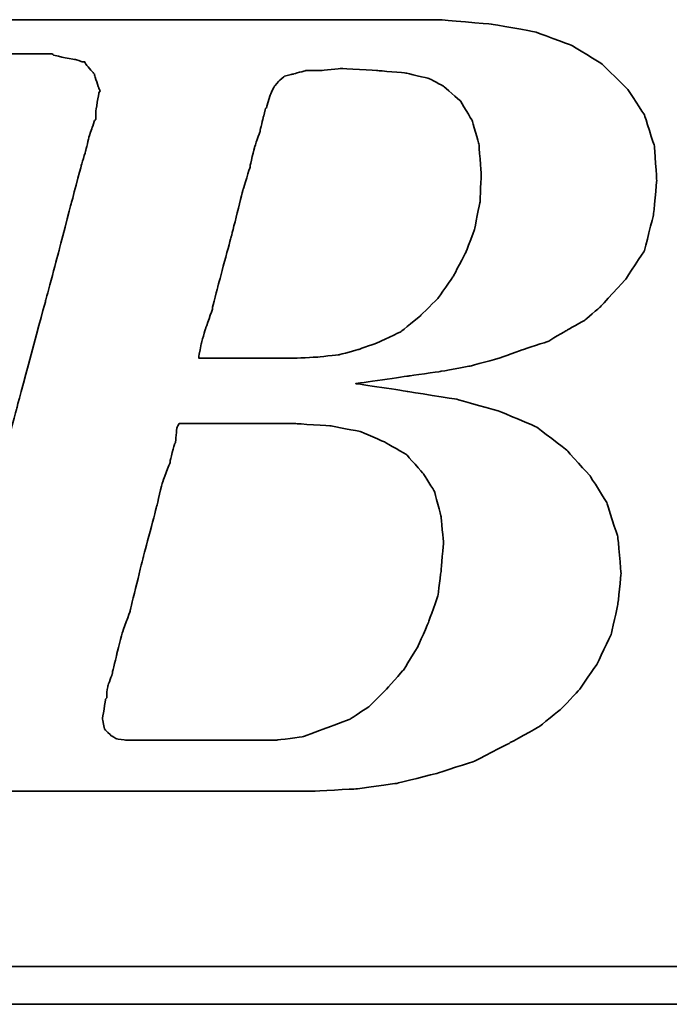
# Model space of a CAD drawing. Extents: x 903 to 1237, y 89 to 253.
# Tile 31 of 50: x 1127.32 to 1130.05, y 179.94 to 184.08. Entities that reach past the tile are written whole.
import ezdxf

# ---------------------------------------------------------------- set-up
doc = ezdxf.new("R2010")
doc.units = 0
doc.header["$MEASUREMENT"] = 0
doc.layers.add('DIM', color=4, linetype='CONTINUOUS')
doc.layers.add('layer 1', color=7, linetype='CONTINUOUS')

# ---------------------------------------------------------------- blocks, each defined once
blk = doc.blocks.new('TBI MOTION logo(完整正式版)')
at = {"layer": 'layer 1', "color": 22, "lineweight": 35}
for points, knots in [([(-64.65375, -6.86375), (-64.65375, -6.86375), (-64.84375, -7.29625), (-64.84375, -7.29625), (-64.84375, -7.29625), (-64.84375, -7.29625), (-64.86875, -7.34375), (-64.86875, -7.34375), (-64.86875, -7.34375), (-64.86875, -7.34375), (-64.86875, -7.36875), (-64.86875, -7.36875), (-64.86875, -7.36875), (-64.86875, -7.36875), (-65.15375, -7.65375), (-65.15375, -7.65375), (-65.15375, -7.65375), (-65.15375, -7.65375), (-65.17875, -7.65375), (-65.17875, -7.65375), (-65.17875, -7.65375), (-65.17875, -7.65375), (-65.20375, -7.67875), (-65.20375, -7.67875), (-65.20375, -7.67875), (-65.20375, -7.67875), (-65.58875, -7.87125), (-65.58875, -7.87125), (-65.58875, -7.87125), (-65.58875, -7.87125), (-65.63375, -7.87125), (-65.63375, -7.87125), (-65.63375, -7.87125), (-65.63375, -7.87125), (-65.65875, -7.89375), (-65.65875, -7.89375), (-65.65875, -7.89375), (-65.65875, -7.89375), (-66.09375, -7.94375), (-66.09375, -7.94375), (-66.09375, -7.94375), (-66.09375, -7.94375), (-66.11375, -7.94375), (-66.11375, -7.94375), (-66.11375, -7.94375), (-66.11375, -7.94375), (-66.16375, -7.94375), (-66.16375, -7.94375), (-66.16375, -7.94375), (-66.16375, -7.94375), (-66.30875, -7.94375), (-66.30875, -7.94375), (-66.30875, -7.94375), (-66.30875, -7.94375), (-66.69375, -7.94375), (-66.69375, -7.94375), (-66.69375, -7.94375), (-66.69375, -7.94375), (-67.07375, -7.94375), (-67.07375, -7.94375), (-67.07375, -7.94375), (-67.07375, -7.94375), (-67.12375, -7.94375), (-67.12375, -7.94375), (-67.12375, -7.94375), (-67.12375, -7.94375), (-67.12375, -7.96625), (-67.12375, -7.96625), (-67.12375, -7.96625), (-67.12375, -7.96625), (-67.14875, -7.99125), (-67.14875, -7.99125), (-67.14875, -7.99125), (-67.14875, -7.99125), (-67.24375, -8.34875), (-67.24375, -8.34875), (-67.24375, -8.34875), (-67.24375, -8.34875), (-67.31375, -8.68625), (-67.31375, -8.68625), (-67.31375, -8.68625), (-67.31375, -8.68625), (-67.26875, -8.68625), (-67.26875, -8.68625), (-67.26875, -8.68625), (-67.26875, -8.68625), (-67.07375, -8.68625), (-67.07375, -8.68625), (-67.07375, -8.68625), (-67.07375, -8.68625), (-66.54875, -8.68625), (-66.54875, -8.68625), (-66.54875, -8.68625), (-66.54875, -8.68625), (-65.82625, -8.68625), (-65.82625, -8.68625), (-65.82625, -8.68625), (-65.82625, -8.68625), (-65.01375, -8.68625), (-65.01375, -8.68625), (-65.01375, -8.68625), (-65.01375, -8.68625), (-64.05375, -8.68625), (-64.05375, -8.68625), (-64.05375, -8.68625), (-64.05375, -8.68625), (-62.08375, -8.68625), (-62.08375, -8.68625), (-62.08375, -8.68625), (-62.08375, -8.68625), (-60.06875, -8.68625), (-60.06875, -8.68625), (-60.06875, -8.68625), (-60.06875, -8.68625), (-59.10875, -8.68625), (-59.10875, -8.68625), (-59.10875, -8.68625), (-59.10875, -8.68625), (-58.29375, -8.68625), (-58.29375, -8.68625), (-58.29375, -8.68625), (-58.29375, -8.68625), (-57.57375, -8.68625), (-57.57375, -8.68625), (-57.57375, -8.68625), (-57.57375, -8.68625), (-57.04875, -8.68625), (-57.04875, -8.68625), (-57.04875, -8.68625), (-57.04875, -8.68625), (-56.85375, -8.68625), (-56.85375, -8.68625), (-56.85375, -8.68625), (-56.85375, -8.68625), (-56.70875, -8.68625), (-56.70875, -8.68625), (-56.70875, -8.68625), (-56.70875, -8.68625), (-56.61375, -8.68625), (-56.61375, -8.68625), (-56.61375, -8.68625), (-56.61375, -8.68625), (-56.56875, -8.68625), (-56.56875, -8.68625), (-56.56875, -8.68625), (-56.56875, -8.68625), (-55.65375, -8.63875), (-55.65375, -8.63875), (-55.65375, -8.63875), (-55.65375, -8.63875), (-54.76875, -8.51875), (-54.76875, -8.51875), (-54.76875, -8.51875), (-54.76875, -8.51875), (-53.90375, -8.30375), (-53.90375, -8.30375), (-53.90375, -8.30375), (-53.90375, -8.30375), (-53.08875, -8.03875), (-53.08875, -8.03875), (-53.08875, -8.03875), (-53.08875, -8.03875), (-52.34375, -7.65375), (-52.34375, -7.65375), (-52.34375, -7.65375), (-52.34375, -7.65375), (-51.69875, -7.29625), (-51.69875, -7.29625), (-51.69875, -7.29625), (-51.69875, -7.29625), (-51.21875, -6.91125), (-51.21875, -6.91125), (-51.21875, -6.91125), (-51.21875, -6.91125), (-50.83375, -6.50375), (-50.83375, -6.50375), (-50.83375, -6.50375), (-50.83375, -6.50375), (-50.44875, -5.94875), (-50.44875, -5.94875), (-50.44875, -5.94875), (-50.44875, -5.94875), (-50.13875, -5.30375), (-50.13875, -5.30375), (-50.13875, -5.30375), (-50.13875, -5.30375), (-49.99375, -4.65375), (-49.99375, -4.65375), (-49.99375, -4.65375), (-49.99375, -4.65375), (-49.92375, -3.98375), (-49.92375, -3.98375), (-49.92375, -3.98375), (-49.92375, -3.98375), (-49.99375, -3.19374), (-49.99375, -3.19374), (-49.99375, -3.19374), (-49.99375, -3.19374), (-50.23374, -2.44874), (-50.23374, -2.44874), (-50.23374, -2.44874), (-50.23374, -2.44874), (-50.59375, -1.87374), (-50.59375, -1.87374), (-50.59375, -1.87374), (-50.59375, -1.87374), (-51.09875, -1.31874), (-51.09875, -1.31874), (-51.09875, -1.31874), (-51.09875, -1.31874), (-51.74375, -0.81875), (-51.74375, -0.81875), (-51.74375, -0.81875), (-51.74375, -0.81875), (-52.53875, -0.48125), (-52.53875, -0.48125), (-52.53875, -0.48125), (-52.53875, -0.48125), (-53.47375, -0.21875), (-53.47375, -0.21875), (-53.47375, -0.21875), (-53.47375, -0.21875), (-54.52875, -0.04874), (-54.52875, -0.04874), (-54.52875, -0.04874), (-54.52875, -0.04874), (-55.65375, 0.12125), (-55.65375, 0.12125), (-55.65375, 0.12125), (-55.65375, 0.12125), (-54.50375, 0.28624), (-54.50375, 0.28624), (-54.50375, 0.28624), (-54.50375, 0.28624), (-53.83375, 0.38124), (-53.83375, 0.38124), (-53.83375, 0.38124), (-53.83375, 0.38124), (-53.18375, 0.50125), (-53.18375, 0.50125), (-53.18375, 0.50125), (-53.18375, 0.50125), (-52.55875, 0.66874), (-52.55875, 0.66874), (-52.55875, 0.66874), (-52.55875, 0.66874), (-52.03375, 0.86124), (-52.03375, 0.86124), (-52.03375, 0.86124), (-52.03375, 0.86124), (-51.50374, 1.03124), (-51.50374, 1.03124), (-51.50374, 1.03124), (-51.50374, 1.03124), (-51.09875, 1.27125), (-51.09875, 1.27125), (-51.09875, 1.27125), (-51.09875, 1.27125), (-50.71375, 1.48624), (-50.71375, 1.48624), (-50.71375, 1.48624), (-50.71375, 1.48624), (-50.37625, 1.77625), (-50.37625, 1.77625), (-50.37625, 1.77625), (-50.37625, 1.77625), (-49.82375, 2.37625), (-49.82375, 2.37625), (-49.82375, 2.37625), (-49.82375, 2.37625), (-49.41875, 2.99625), (-49.41875, 2.99625), (-49.41875, 2.99625), (-49.41875, 2.99625), (-49.22375, 3.76625), (-49.22375, 3.76625), (-49.22375, 3.76625), (-49.22375, 3.76625), (-49.15375, 4.50874), (-49.15375, 4.50874), (-49.15375, 4.50874), (-49.15375, 4.50874), (-49.20375, 5.25125), (-49.20375, 5.25125), (-49.20375, 5.25125), (-49.20375, 5.25125), (-49.41875, 5.92625), (-49.41875, 5.92625), (-49.41875, 5.92625), (-49.41875, 5.92625), (-49.77875, 6.47625), (-49.77875, 6.47625), (-49.77875, 6.47625), (-49.77875, 6.47625), (-50.33125, 7.02624), (-50.33125, 7.02624), (-50.33125, 7.02624), (-50.33125, 7.02624), (-51.00125, 7.43625), (-51.00125, 7.43625), (-51.00125, 7.43625), (-51.00125, 7.43625), (-51.79375, 7.72625), (-51.79375, 7.72625), (-51.79375, 7.72625), (-51.79375, 7.72625), (-52.72875, 7.89124), (-52.72875, 7.89124), (-52.72875, 7.89124), (-52.72875, 7.89124), (-53.83375, 7.98625), (-53.83375, 7.98625), (-53.83375, 7.98625), (-53.83375, 7.98625), (-53.92875, 7.98625), (-53.92875, 7.98625), (-53.92875, 7.98625), (-53.92875, 7.98625), (-54.26375, 7.98625), (-54.26375, 7.98625), (-54.26375, 7.98625), (-54.26375, 7.98625), (-54.74375, 7.98625), (-54.74375, 7.98625), (-54.74375, 7.98625), (-54.74375, 7.98625), (-55.36875, 7.98625), (-55.36875, 7.98625), (-55.36875, 7.98625), (-55.36875, 7.98625), (-56.13375, 7.98625), (-56.13375, 7.98625), (-56.13375, 7.98625), (-56.13375, 7.98625), (-56.94875, 7.98625), (-56.94875, 7.98625), (-56.94875, 7.98625), (-56.94875, 7.98625), (-58.77625, 7.98625), (-58.77625, 7.98625), (-58.77625, 7.98625), (-58.77625, 7.98625), (-60.59875, 7.98625), (-60.59875, 7.98625), (-60.59875, 7.98625), (-60.59875, 7.98625), (-61.41375, 7.98625), (-61.41375, 7.98625), (-61.41375, 7.98625), (-61.41375, 7.98625), (-62.17875, 7.98625), (-62.17875, 7.98625), (-62.17875, 7.98625), (-62.17875, 7.98625), (-62.80375, 7.98625), (-62.80375, 7.98625), (-62.80375, 7.98625), (-62.80375, 7.98625), (-63.30625, 7.98625), (-63.30625, 7.98625), (-63.30625, 7.98625), (-63.30625, 7.98625), (-63.57375, 7.98625), (-63.57375, 7.98625), (-63.57375, 7.98625), (-63.57375, 7.98625), (-63.57375, 7.96375), (-63.57375, 7.96375), (-63.57375, 7.96375), (-63.57375, 7.96375), (-63.59875, 7.94125), (-63.59875, 7.94125), (-63.59875, 7.94125), (-63.59875, 7.94125), (-63.69375, 7.55625), (-63.69375, 7.55625), (-63.69375, 7.55625), (-63.69375, 7.55625), (-63.76375, 7.24624), (-63.76375, 7.24624), (-63.76375, 7.24624), (-63.76375, 7.24624), (-63.23875, 7.24624), (-63.23875, 7.24624), (-63.23875, 7.24624), (-63.23875, 7.24624), (-62.75875, 7.24624), (-62.75875, 7.24624), (-62.75875, 7.24624), (-62.75875, 7.24624), (-62.61125, 7.24624), (-62.61125, 7.24624), (-62.61125, 7.24624), (-62.61125, 7.24624), (-62.56625, 7.24624), (-62.56625, 7.24624), (-62.56625, 7.24624), (-62.56625, 7.24624), (-62.22875, 7.24624), (-62.22875, 7.24624), (-62.22875, 7.24624), (-62.22875, 7.24624), (-62.20375, 7.24624), (-62.20375, 7.24624), (-62.20375, 7.24624), (-62.20375, 7.24624), (-62.17875, 7.21875), (-62.17875, 7.21875), (-62.17875, 7.21875), (-62.17875, 7.21875), (-61.96375, 7.17125), (-61.96375, 7.17125), (-61.96375, 7.17125), (-61.96375, 7.17125), (-61.72375, 7.12624), (-61.72375, 7.12624), (-61.72375, 7.12624), (-61.72375, 7.12624), (-61.70375, 7.12624), (-61.70375, 7.12624), (-61.70375, 7.12624), (-61.70375, 7.12624), (-61.55875, 7.07624), (-61.55875, 7.07624), (-61.55875, 7.07624), (-61.55875, 7.07624), (-61.50875, 7.07624), (-61.50875, 7.07624), (-61.50875, 7.07624), (-61.50875, 7.07624), (-61.48375, 7.02624), (-61.48375, 7.02624), (-61.48375, 7.02624), (-61.48375, 7.02624), (-61.31875, 6.83375), (-61.31875, 6.83375), (-61.31875, 6.83375), (-61.31875, 6.83375), (-61.29375, 6.81125), (-61.29375, 6.81125), (-61.29375, 6.81125), (-61.29375, 6.81125), (-61.29375, 6.78625), (-61.29375, 6.78625), (-61.29375, 6.78625), (-61.29375, 6.78625), (-61.19875, 6.50124), (-61.19875, 6.50124), (-61.19875, 6.50124), (-61.19875, 6.50124), (-61.17375, 6.45124), (-61.17375, 6.45124), (-61.17375, 6.45124), (-61.17375, 6.45124), (-61.19875, 6.40625), (-61.19875, 6.40625), (-61.19875, 6.40625), (-61.19875, 6.40625), (-61.26875, 5.99624), (-61.26875, 5.99624), (-61.26875, 5.99624), (-61.26875, 5.99624), (-61.26875, 5.85125), (-61.26875, 5.85125), (-61.26875, 5.85125), (-61.26875, 5.85125), (-61.26875, 5.82625), (-61.26875, 5.82625), (-61.26875, 5.82625), (-61.26875, 5.82625), (-61.29375, 5.80625), (-61.29375, 5.80625), (-61.29375, 5.80625), (-61.29375, 5.80625), (-61.34125, 5.66125), (-61.34125, 5.66125), (-61.34125, 5.66125), (-61.34125, 5.66125), (-61.41375, 5.44625), (-61.41375, 5.44625), (-61.41375, 5.44625), (-61.41375, 5.44625), (-61.48375, 5.15625), (-61.48375, 5.15625), (-61.48375, 5.15625), (-61.48375, 5.15625), (-61.58375, 4.82124), (-61.58375, 4.82124), (-61.58375, 4.82124), (-61.58375, 4.82124), (-61.79875, 4.00375), (-61.79875, 4.00375), (-61.79875, 4.00375), (-61.79875, 4.00375), (-62.05875, 2.99625), (-62.05875, 2.99625), (-62.05875, 2.99625), (-62.05875, 2.99625), (-62.34875, 1.91625), (-62.34875, 1.91625), (-62.34875, 1.91625), (-62.34875, 1.91625), (-62.97375, -0.41124), (-62.97375, -0.41124), (-62.97375, -0.41124), (-62.97375, -0.41124), (-63.59875, -2.75875), (-63.59875, -2.75875), (-63.59875, -2.75875), (-63.59875, -2.75875), (-63.88375, -3.86374), (-63.88375, -3.86374), (-63.88375, -3.86374), (-63.88375, -3.86374), (-64.14875, -4.82374), (-64.14875, -4.82374), (-64.14875, -4.82374), (-64.14875, -4.82374), (-64.36375, -5.64125), (-64.36375, -5.64125), (-64.36375, -5.64125), (-64.36375, -5.64125), (-64.43625, -5.97625), (-64.43625, -5.97625), (-64.43625, -5.97625), (-64.43625, -5.97625), (-64.50875, -6.28625), (-64.50875, -6.28625), (-64.50875, -6.28625), (-64.50875, -6.28625), (-64.50875, -6.30875), (-64.50875, -6.30875), (-64.50875, -6.30875), (-64.50875, -6.30875), (-64.57875, -6.50375), (-64.57875, -6.50375), (-64.57875, -6.50375), (-64.57875, -6.50375), (-64.62875, -6.69625), (-64.62875, -6.69625), (-64.62875, -6.69625), (-64.62875, -6.69625), (-64.62875, -6.76875), (-64.62875, -6.76875), (-64.62875, -6.76875), (-64.62875, -6.76875), (-64.62875, -6.81375), (-64.62875, -6.81375), (-64.62875, -6.81375), (-64.62875, -6.81375), (-64.62875, -6.83875), (-64.62875, -6.83875), (-64.62875, -6.83875), (-64.62875, -6.83875), (-64.65375, -6.86375), (-64.65375, -6.86375)], [0, 0, 0, 0, 0.00719424, 0.00719424, 0.00719424, 0.00719425, 0.01438849, 0.01438849, 0.01438849, 0.0143885, 0.02158273, 0.02158273, 0.02158273, 0.02158274, 0.02877698, 0.02877698, 0.02877698, 0.02877699, 0.03597122, 0.03597122, 0.03597122, 0.03597123, 0.04316547, 0.04316547, 0.04316547, 0.04316548, 0.05035971, 0.05035971, 0.05035971, 0.05035972, 0.05755396, 0.05755396, 0.05755396, 0.05755397, 0.0647482, 0.0647482, 0.0647482, 0.06474821, 0.07194245, 0.07194245, 0.07194245, 0.07194246, 0.07913669, 0.07913669, 0.07913669, 0.0791367, 0.08633094, 0.08633094, 0.08633094, 0.08633095, 0.09352518, 0.09352518, 0.09352518, 0.09352519, 0.10071942, 0.10071942, 0.10071942, 0.10071943, 0.10791367, 0.10791367, 0.10791367, 0.10791368, 0.11510791, 0.11510791, 0.11510791, 0.11510792, 0.12230216, 0.12230216, 0.12230216, 0.12230217, 0.1294964, 0.1294964, 0.1294964, 0.12949641, 0.13669065, 0.13669065, 0.13669065, 0.13669066, 0.14388489, 0.14388489, 0.14388489, 0.1438849, 0.15107914, 0.15107914, 0.15107914, 0.15107915, 0.15827338, 0.15827338, 0.15827338, 0.15827339, 0.16546763, 0.16546763, 0.16546763, 0.16546764, 0.17266187, 0.17266187, 0.17266187, 0.17266188, 0.17985612, 0.17985612, 0.17985612, 0.17985613, 0.18705036, 0.18705036, 0.18705036, 0.18705037, 0.1942446, 0.1942446, 0.1942446, 0.19424461, 0.20143885, 0.20143885, 0.20143885, 0.20143886, 0.20863309, 0.20863309, 0.20863309, 0.2086331, 0.21582734, 0.21582734, 0.21582734, 0.21582735, 0.22302158, 0.22302158, 0.22302158, 0.22302159, 0.23021583, 0.23021583, 0.23021583, 0.23021584, 0.23741007, 0.23741007, 0.23741007, 0.23741008, 0.24460432, 0.24460432, 0.24460432, 0.24460433, 0.25179856, 0.25179856, 0.25179856, 0.25179857, 0.25899281, 0.25899281, 0.25899281, 0.25899282, 0.26618705, 0.26618705, 0.26618705, 0.26618706, 0.27338129, 0.27338129, 0.27338129, 0.2733813, 0.28057554, 0.28057554, 0.28057554, 0.28057555, 0.28776978, 0.28776978, 0.28776978, 0.28776979, 0.29496403, 0.29496403, 0.29496403, 0.29496404, 0.30215827, 0.30215827, 0.30215827, 0.30215828, 0.30935252, 0.30935252, 0.30935252, 0.30935253, 0.31654676, 0.31654676, 0.31654676, 0.31654677, 0.32374101, 0.32374101, 0.32374101, 0.32374102, 0.33093525, 0.33093525, 0.33093525, 0.33093526, 0.3381295, 0.3381295, 0.3381295, 0.33812951, 0.34532374, 0.34532374, 0.34532374, 0.34532375, 0.35251799, 0.35251799, 0.35251799, 0.352518, 0.35971223, 0.35971223, 0.35971223, 0.35971224, 0.36690647, 0.36690647, 0.36690647, 0.36690648, 0.37410072, 0.37410072, 0.37410072, 0.37410073, 0.38129496, 0.38129496, 0.38129496, 0.38129497, 0.38848921, 0.38848921, 0.38848921, 0.38848922, 0.39568345, 0.39568345, 0.39568345, 0.39568346, 0.4028777, 0.4028777, 0.4028777, 0.40287771, 0.41007194, 0.41007194, 0.41007194, 0.41007195, 0.41726619, 0.41726619, 0.41726619, 0.4172662, 0.42446043, 0.42446043, 0.42446043, 0.42446044, 0.43165468, 0.43165468, 0.43165468, 0.43165469, 0.43884892, 0.43884892, 0.43884892, 0.43884893, 0.44604317, 0.44604317, 0.44604317, 0.44604318, 0.45323741, 0.45323741, 0.45323741, 0.45323742, 0.46043165, 0.46043165, 0.46043165, 0.46043166, 0.4676259, 0.4676259, 0.4676259, 0.46762591, 0.47482014, 0.47482014, 0.47482014, 0.47482015, 0.48201439, 0.48201439, 0.48201439, 0.4820144, 0.48920863, 0.48920863, 0.48920863, 0.48920864, 0.49640288, 0.49640288, 0.49640288, 0.49640289, 0.50359712, 0.50359712, 0.50359712, 0.50359713, 0.51079137, 0.51079137, 0.51079137, 0.51079138, 0.51798561, 0.51798561, 0.51798561, 0.51798562, 0.52517986, 0.52517986, 0.52517986, 0.52517987, 0.5323741, 0.5323741, 0.5323741, 0.53237411, 0.53956835, 0.53956835, 0.53956835, 0.53956836, 0.54676259, 0.54676259, 0.54676259, 0.5467626, 0.55395683, 0.55395683, 0.55395683, 0.55395684, 0.56115108, 0.56115108, 0.56115108, 0.56115109, 0.56834532, 0.56834532, 0.56834532, 0.56834533, 0.57553957, 0.57553957, 0.57553957, 0.57553958, 0.58273381, 0.58273381, 0.58273381, 0.58273382, 0.58992806, 0.58992806, 0.58992806, 0.58992807, 0.5971223, 0.5971223, 0.5971223, 0.59712231, 0.60431655, 0.60431655, 0.60431655, 0.60431656, 0.61151079, 0.61151079, 0.61151079, 0.6115108, 0.61870504, 0.61870504, 0.61870504, 0.61870505, 0.62589928, 0.62589928, 0.62589928, 0.62589929, 0.63309353, 0.63309353, 0.63309353, 0.63309354, 0.64028777, 0.64028777, 0.64028777, 0.64028778, 0.64748201, 0.64748201, 0.64748201, 0.64748202, 0.65467626, 0.65467626, 0.65467626, 0.65467627, 0.6618705, 0.6618705, 0.6618705, 0.66187051, 0.66906475, 0.66906475, 0.66906475, 0.66906476, 0.67625899, 0.67625899, 0.67625899, 0.676259, 0.68345324, 0.68345324, 0.68345324, 0.68345325, 0.69064748, 0.69064748, 0.69064748, 0.69064749, 0.69784173, 0.69784173, 0.69784173, 0.69784174, 0.70503597, 0.70503597, 0.70503597, 0.70503598, 0.71223022, 0.71223022, 0.71223022, 0.71223023, 0.71942446, 0.71942446, 0.71942446, 0.71942447, 0.72661871, 0.72661871, 0.72661871, 0.72661872, 0.73381295, 0.73381295, 0.73381295, 0.73381296, 0.74100719, 0.74100719, 0.74100719, 0.7410072, 0.74820144, 0.74820144, 0.74820144, 0.74820145, 0.75539568, 0.75539568, 0.75539568, 0.75539569, 0.76258993, 0.76258993, 0.76258993, 0.76258994, 0.76978417, 0.76978417, 0.76978417, 0.76978418, 0.77697842, 0.77697842, 0.77697842, 0.77697843, 0.78417266, 0.78417266, 0.78417266, 0.78417267, 0.79136691, 0.79136691, 0.79136691, 0.79136692, 0.79856115, 0.79856115, 0.79856115, 0.79856116, 0.8057554, 0.8057554, 0.8057554, 0.80575541, 0.81294964, 0.81294964, 0.81294964, 0.81294965, 0.82014388, 0.82014388, 0.82014388, 0.82014389, 0.82733813, 0.82733813, 0.82733813, 0.82733814, 0.83453237, 0.83453237, 0.83453237, 0.83453238, 0.84172662, 0.84172662, 0.84172662, 0.84172663, 0.84892086, 0.84892086, 0.84892086, 0.84892087, 0.85611511, 0.85611511, 0.85611511, 0.85611512, 0.86330935, 0.86330935, 0.86330935, 0.86330936, 0.8705036, 0.8705036, 0.8705036, 0.87050361, 0.87769784, 0.87769784, 0.87769784, 0.87769785, 0.88489209, 0.88489209, 0.88489209, 0.8848921, 0.89208633, 0.89208633, 0.89208633, 0.89208634, 0.89928058, 0.89928058, 0.89928058, 0.89928059, 0.90647482, 0.90647482, 0.90647482, 0.90647483, 0.91366906, 0.91366906, 0.91366906, 0.91366907, 0.92086331, 0.92086331, 0.92086331, 0.92086332, 0.92805755, 0.92805755, 0.92805755, 0.92805756, 0.9352518, 0.9352518, 0.9352518, 0.93525181, 0.94244604, 0.94244604, 0.94244604, 0.94244605, 0.94964029, 0.94964029, 0.94964029, 0.9496403, 0.95683453, 0.95683453, 0.95683453, 0.95683454, 0.96402878, 0.96402878, 0.96402878, 0.96402879, 0.97122302, 0.97122302, 0.97122302, 0.97122303, 0.97841727, 0.97841727, 0.97841727, 0.97841728, 0.98561151, 0.98561151, 0.98561151, 0.98561152, 0.99280576, 0.99280576, 0.99280576, 0.99280577, 1, 1, 1, 1]), ([(-57.50375, 6.35625), (-57.50375, 6.35625), (-57.57375, 6.11625), (-57.57375, 6.11625), (-57.57375, 6.11625), (-57.57375, 6.11625), (-57.57375, 6.09125), (-57.57375, 6.09125), (-57.57375, 6.09125), (-57.57375, 6.09125), (-57.59875, 6.06625), (-57.59875, 6.06625), (-57.59875, 6.06625), (-57.59875, 6.06625), (-57.64875, 5.87625), (-57.64875, 5.87625), (-57.64875, 5.87625), (-57.64875, 5.87625), (-57.71875, 5.58875), (-57.71875, 5.58875), (-57.71875, 5.58875), (-57.71875, 5.58875), (-57.71875, 5.56625), (-57.71875, 5.56625), (-57.71875, 5.56625), (-57.71875, 5.56625), (-57.83875, 5.23125), (-57.83875, 5.23125), (-57.83875, 5.23125), (-57.83875, 5.23125), (-57.93625, 4.82124), (-57.93625, 4.82124), (-57.93625, 4.82124), (-57.93625, 4.82124), (-57.93625, 4.79624), (-57.93625, 4.79624), (-57.93625, 4.79624), (-57.93625, 4.79624), (-58.07875, 4.34125), (-58.07875, 4.34125), (-58.07875, 4.34125), (-58.07875, 4.34125), (-58.34375, 3.28625), (-58.34375, 3.28625), (-58.34375, 3.28625), (-58.34375, 3.28625), (-58.62875, 2.23124), (-58.62875, 2.23124), (-58.62875, 2.23124), (-58.62875, 2.23124), (-58.74875, 1.75125), (-58.74875, 1.75125), (-58.74875, 1.75125), (-58.74875, 1.75125), (-58.74875, 1.72625), (-58.74875, 1.72625), (-58.74875, 1.72625), (-58.74875, 1.72625), (-58.89375, 1.31625), (-58.89375, 1.31625), (-58.89375, 1.31625), (-58.89375, 1.31625), (-58.98875, 0.98124), (-58.98875, 0.98124), (-58.98875, 0.98124), (-58.98875, 0.98124), (-59.03875, 0.71625), (-59.03875, 0.71625), (-59.03875, 0.71625), (-59.03875, 0.71625), (-59.03875, 0.66874), (-59.03875, 0.66874), (-59.03875, 0.66874), (-59.03875, 0.66874), (-58.91875, 0.66874), (-58.91875, 0.66874), (-58.91875, 0.66874), (-58.91875, 0.66874), (-58.53375, 0.66874), (-58.53375, 0.66874), (-58.53375, 0.66874), (-58.53375, 0.66874), (-58.10375, 0.66874), (-58.10375, 0.66874), (-58.10375, 0.66874), (-58.10375, 0.66874), (-57.66875, 0.66874), (-57.66875, 0.66874), (-57.66875, 0.66874), (-57.66875, 0.66874), (-57.33375, 0.66874), (-57.33375, 0.66874), (-57.33375, 0.66874), (-57.33375, 0.66874), (-57.09375, 0.66874), (-57.09375, 0.66874), (-57.09375, 0.66874), (-57.09375, 0.66874), (-56.99875, 0.66874), (-56.99875, 0.66874), (-56.99875, 0.66874), (-56.99875, 0.66874), (-56.49375, 0.69374), (-56.49375, 0.69374), (-56.49375, 0.69374), (-56.49375, 0.69374), (-56.01375, 0.74374), (-56.01375, 0.74374), (-56.01375, 0.74374), (-56.01375, 0.74374), (-55.58375, 0.86124), (-55.58375, 0.86124), (-55.58375, 0.86124), (-55.58375, 0.86124), (-55.17375, 1.00624), (-55.17375, 1.00624), (-55.17375, 1.00624), (-55.17375, 1.00624), (-54.67375, 1.24625), (-54.67375, 1.24625), (-54.67375, 1.24625), (-54.67375, 1.24625), (-54.26375, 1.58124), (-54.26375, 1.58124), (-54.26375, 1.58124), (-54.26375, 1.58124), (-53.87875, 1.96374), (-53.87875, 1.96374), (-53.87875, 1.96374), (-53.87875, 1.96374), (-53.54375, 2.44625), (-53.54375, 2.44625), (-53.54375, 2.44625), (-53.54375, 2.44625), (-53.27875, 2.95125), (-53.27875, 2.95125), (-53.27875, 2.95125), (-53.27875, 2.95125), (-53.08875, 3.45124), (-53.08875, 3.45124), (-53.08875, 3.45124), (-53.08875, 3.45124), (-52.96875, 4.05124), (-52.96875, 4.05124), (-52.96875, 4.05124), (-52.96875, 4.05124), (-52.94375, 4.65125), (-52.94375, 4.65125), (-52.94375, 4.65125), (-52.94375, 4.65125), (-52.99375, 5.30125), (-52.99375, 5.30125), (-52.99375, 5.30125), (-52.99375, 5.30125), (-53.13875, 5.80625), (-53.13875, 5.80625), (-53.13875, 5.80625), (-53.13875, 5.80625), (-53.39875, 6.23625), (-53.39875, 6.23625), (-53.39875, 6.23625), (-53.39875, 6.23625), (-53.75875, 6.54875), (-53.75875, 6.54875), (-53.75875, 6.54875), (-53.75875, 6.54875), (-54.07375, 6.71625), (-54.07375, 6.71625), (-54.07375, 6.71625), (-54.07375, 6.71625), (-54.57375, 6.83375), (-54.57375, 6.83375), (-54.57375, 6.83375), (-54.57375, 6.83375), (-55.17375, 6.88625), (-55.17375, 6.88625), (-55.17375, 6.88625), (-55.17375, 6.88625), (-55.96875, 6.93125), (-55.96875, 6.93125), (-55.96875, 6.93125), (-55.96875, 6.93125), (-56.39875, 6.88625), (-56.39875, 6.88625), (-56.39875, 6.88625), (-56.39875, 6.88625), (-56.42125, 6.88625), (-56.42125, 6.88625), (-56.42125, 6.88625), (-56.42125, 6.88625), (-56.73375, 6.88625), (-56.73375, 6.88625), (-56.73375, 6.88625), (-56.73375, 6.88625), (-56.99875, 6.81125), (-56.99875, 6.81125), (-56.99875, 6.81125), (-56.99875, 6.81125), (-57.02375, 6.81125), (-57.02375, 6.81125), (-57.02375, 6.81125), (-57.02375, 6.81125), (-57.18875, 6.76625), (-57.18875, 6.76625), (-57.18875, 6.76625), (-57.18875, 6.76625), (-57.30875, 6.66625), (-57.30875, 6.66625), (-57.30875, 6.66625), (-57.30875, 6.66625), (-57.40875, 6.54875), (-57.40875, 6.54875), (-57.40875, 6.54875), (-57.40875, 6.54875), (-57.50375, 6.35625), (-57.50375, 6.35625)], [0, 0, 0, 0, 0.01851852, 0.01851852, 0.01851852, 0.01851853, 0.03703704, 0.03703704, 0.03703704, 0.03703705, 0.05555556, 0.05555556, 0.05555556, 0.05555557, 0.07407407, 0.07407407, 0.07407407, 0.07407408, 0.09259259, 0.09259259, 0.09259259, 0.0925926, 0.11111111, 0.11111111, 0.11111111, 0.11111112, 0.12962963, 0.12962963, 0.12962963, 0.12962964, 0.14814815, 0.14814815, 0.14814815, 0.14814816, 0.16666667, 0.16666667, 0.16666667, 0.16666668, 0.18518519, 0.18518519, 0.18518519, 0.1851852, 0.2037037, 0.2037037, 0.2037037, 0.20370371, 0.22222222, 0.22222222, 0.22222222, 0.22222223, 0.24074074, 0.24074074, 0.24074074, 0.24074075, 0.25925926, 0.25925926, 0.25925926, 0.25925927, 0.27777778, 0.27777778, 0.27777778, 0.27777779, 0.2962963, 0.2962963, 0.2962963, 0.29629631, 0.31481481, 0.31481481, 0.31481481, 0.31481482, 0.33333333, 0.33333333, 0.33333333, 0.33333334, 0.35185185, 0.35185185, 0.35185185, 0.35185186, 0.37037037, 0.37037037, 0.37037037, 0.37037038, 0.38888889, 0.38888889, 0.38888889, 0.3888889, 0.40740741, 0.40740741, 0.40740741, 0.40740742, 0.42592593, 0.42592593, 0.42592593, 0.42592594, 0.44444444, 0.44444444, 0.44444444, 0.44444445, 0.46296296, 0.46296296, 0.46296296, 0.46296297, 0.48148148, 0.48148148, 0.48148148, 0.48148149, 0.5, 0.5, 0.5, 0.50000001, 0.51851852, 0.51851852, 0.51851852, 0.51851853, 0.53703704, 0.53703704, 0.53703704, 0.53703705, 0.55555556, 0.55555556, 0.55555556, 0.55555557, 0.57407407, 0.57407407, 0.57407407, 0.57407408, 0.59259259, 0.59259259, 0.59259259, 0.5925926, 0.61111111, 0.61111111, 0.61111111, 0.61111112, 0.62962963, 0.62962963, 0.62962963, 0.62962964, 0.64814815, 0.64814815, 0.64814815, 0.64814816, 0.66666667, 0.66666667, 0.66666667, 0.66666668, 0.68518519, 0.68518519, 0.68518519, 0.6851852, 0.7037037, 0.7037037, 0.7037037, 0.70370371, 0.72222222, 0.72222222, 0.72222222, 0.72222223, 0.74074074, 0.74074074, 0.74074074, 0.74074075, 0.75925926, 0.75925926, 0.75925926, 0.75925927, 0.77777778, 0.77777778, 0.77777778, 0.77777779, 0.7962963, 0.7962963, 0.7962963, 0.79629631, 0.81481481, 0.81481481, 0.81481481, 0.81481482, 0.83333333, 0.83333333, 0.83333333, 0.83333334, 0.85185185, 0.85185185, 0.85185185, 0.85185186, 0.87037037, 0.87037037, 0.87037037, 0.87037038, 0.88888889, 0.88888889, 0.88888889, 0.8888889, 0.90740741, 0.90740741, 0.90740741, 0.90740742, 0.92592593, 0.92592593, 0.92592593, 0.92592594, 0.94444444, 0.94444444, 0.94444444, 0.94444445, 0.96296296, 0.96296296, 0.96296296, 0.96296297, 0.98148148, 0.98148148, 0.98148148, 0.98148149, 1, 1, 1, 1]), ([(-61.03125, -6.57375), (-61.03125, -6.57375), (-61.03125, -6.67125), (-61.03125, -6.67125), (-61.03125, -6.67125), (-61.03125, -6.67125), (-61.05375, -6.69625), (-61.05375, -6.69625), (-61.05375, -6.69625), (-61.05375, -6.69625), (-61.12375, -7.12875), (-61.12375, -7.12875), (-61.12375, -7.12875), (-61.12375, -7.12875), (-61.07875, -7.34375), (-61.07875, -7.34375), (-61.07875, -7.34375), (-61.07875, -7.34375), (-60.93375, -7.48875), (-60.93375, -7.48875), (-60.93375, -7.48875), (-60.93375, -7.48875), (-60.81375, -7.55625), (-60.81375, -7.55625), (-60.81375, -7.55625), (-60.81375, -7.55625), (-60.62375, -7.58375), (-60.62375, -7.58375), (-60.62375, -7.58375), (-60.62375, -7.58375), (-60.30875, -7.58375), (-60.30875, -7.58375), (-60.30875, -7.58375), (-60.30875, -7.58375), (-59.97375, -7.58375), (-59.97375, -7.58375), (-59.97375, -7.58375), (-59.97375, -7.58375), (-59.87875, -7.58375), (-59.87875, -7.58375), (-59.87875, -7.58375), (-59.87875, -7.58375), (-59.63625, -7.58375), (-59.63625, -7.58375), (-59.63625, -7.58375), (-59.63625, -7.58375), (-58.96875, -7.58375), (-58.96875, -7.58375), (-58.96875, -7.58375), (-58.96875, -7.58375), (-58.29375, -7.58375), (-58.29375, -7.58375), (-58.29375, -7.58375), (-58.29375, -7.58375), (-58.05375, -7.58375), (-58.05375, -7.58375), (-58.05375, -7.58375), (-58.05375, -7.58375), (-57.98375, -7.58375), (-57.98375, -7.58375), (-57.98375, -7.58375), (-57.98375, -7.58375), (-57.35875, -7.58375), (-57.35875, -7.58375), (-57.35875, -7.58375), (-57.35875, -7.58375), (-56.78375, -7.50875), (-56.78375, -7.50875), (-56.78375, -7.50875), (-56.78375, -7.50875), (-56.27875, -7.31875), (-56.27875, -7.31875), (-56.27875, -7.31875), (-56.27875, -7.31875), (-55.77375, -7.12875), (-55.77375, -7.12875), (-55.77375, -7.12875), (-55.77375, -7.12875), (-55.36875, -6.86375), (-55.36875, -6.86375), (-55.36875, -6.86375), (-55.36875, -6.86375), (-55.00875, -6.50375), (-55.00875, -6.50375), (-55.00875, -6.50375), (-55.00875, -6.50375), (-54.62375, -6.06875), (-54.62375, -6.06875), (-54.62375, -6.06875), (-54.62375, -6.06875), (-54.31375, -5.56875), (-54.31375, -5.56875), (-54.31375, -5.56875), (-54.31375, -5.56875), (-54.07375, -5.01625), (-54.07375, -5.01625), (-54.07375, -5.01625), (-54.07375, -5.01625), (-53.87875, -4.46374), (-53.87875, -4.46374), (-53.87875, -4.46374), (-53.87875, -4.46374), (-53.80875, -3.91375), (-53.80875, -3.91375), (-53.80875, -3.91375), (-53.80875, -3.91375), (-53.75875, -3.31375), (-53.75875, -3.31375), (-53.75875, -3.31375), (-53.75875, -3.31375), (-53.80875, -2.75875), (-53.80875, -2.75875), (-53.80875, -2.75875), (-53.80875, -2.75875), (-53.95375, -2.20875), (-53.95375, -2.20875), (-53.95375, -2.20875), (-53.95375, -2.20875), (-54.19375, -1.82625), (-54.19375, -1.82625), (-54.19375, -1.82625), (-54.19375, -1.82625), (-54.55375, -1.41875), (-54.55375, -1.41875), (-54.55375, -1.41875), (-54.55375, -1.41875), (-55.00875, -1.15125), (-55.00875, -1.15125), (-55.00875, -1.15125), (-55.00875, -1.15125), (-55.56125, -0.91375), (-55.56125, -0.91375), (-55.56125, -0.91375), (-55.56125, -0.91375), (-56.18125, -0.79375), (-56.18125, -0.79375), (-56.18125, -0.79375), (-56.18125, -0.79375), (-56.94875, -0.74374), (-56.94875, -0.74374), (-56.94875, -0.74374), (-56.94875, -0.74374), (-56.99875, -0.74374), (-56.99875, -0.74374), (-56.99875, -0.74374), (-56.99875, -0.74374), (-57.09375, -0.74374), (-57.09375, -0.74374), (-57.09375, -0.74374), (-57.09375, -0.74374), (-57.38375, -0.74374), (-57.38375, -0.74374), (-57.38375, -0.74374), (-57.38375, -0.74374), (-57.76875, -0.74374), (-57.76875, -0.74374), (-57.76875, -0.74374), (-57.76875, -0.74374), (-58.24625, -0.74374), (-58.24625, -0.74374), (-58.24625, -0.74374), (-58.24625, -0.74374), (-58.72875, -0.74374), (-58.72875, -0.74374), (-58.72875, -0.74374), (-58.72875, -0.74374), (-59.20875, -0.74374), (-59.20875, -0.74374), (-59.20875, -0.74374), (-59.20875, -0.74374), (-59.46875, -0.74374), (-59.46875, -0.74374), (-59.46875, -0.74374), (-59.46875, -0.74374), (-59.51625, -0.83875), (-59.51625, -0.83875), (-59.51625, -0.83875), (-59.51625, -0.83875), (-59.54375, -1.15125), (-59.54375, -1.15125), (-59.54375, -1.15125), (-59.54375, -1.15125), (-59.56375, -1.17874), (-59.56375, -1.17874), (-59.56375, -1.17874), (-59.56375, -1.17874), (-59.66375, -1.55875), (-59.66375, -1.55875), (-59.66375, -1.55875), (-59.66375, -1.55875), (-59.66375, -1.58375), (-59.66375, -1.58375), (-59.66375, -1.58375), (-59.66375, -1.58375), (-59.82875, -2.01874), (-59.82875, -2.01874), (-59.82875, -2.01874), (-59.82875, -2.01874), (-59.94875, -2.52125), (-59.94875, -2.52125), (-59.94875, -2.52125), (-59.94875, -2.52125), (-60.23875, -3.62375), (-60.23875, -3.62375), (-60.23875, -3.62375), (-60.23875, -3.62375), (-60.52375, -4.77624), (-60.52375, -4.77624), (-60.52375, -4.77624), (-60.52375, -4.77624), (-60.52375, -4.79874), (-60.52375, -4.79874), (-60.52375, -4.79874), (-60.52375, -4.79874), (-60.69125, -5.25375), (-60.69125, -5.25375), (-60.69125, -5.25375), (-60.69125, -5.25375), (-60.81375, -5.73625), (-60.81375, -5.73625), (-60.81375, -5.73625), (-60.81375, -5.73625), (-60.90875, -6.11875), (-60.90875, -6.11875), (-60.90875, -6.11875), (-60.90875, -6.11875), (-60.90875, -6.14375), (-60.90875, -6.14375), (-60.90875, -6.14375), (-60.90875, -6.14375), (-61.00375, -6.40875), (-61.00375, -6.40875), (-61.00375, -6.40875), (-61.00375, -6.40875), (-61.03125, -6.57375), (-61.03125, -6.57375)], [0, 0, 0, 0, 0.01694915, 0.01694915, 0.01694915, 0.01694916, 0.03389831, 0.03389831, 0.03389831, 0.03389832, 0.05084746, 0.05084746, 0.05084746, 0.05084747, 0.06779661, 0.06779661, 0.06779661, 0.06779662, 0.08474576, 0.08474576, 0.08474576, 0.08474577, 0.10169492, 0.10169492, 0.10169492, 0.10169493, 0.11864407, 0.11864407, 0.11864407, 0.11864408, 0.13559322, 0.13559322, 0.13559322, 0.13559323, 0.15254237, 0.15254237, 0.15254237, 0.15254238, 0.16949153, 0.16949153, 0.16949153, 0.16949154, 0.18644068, 0.18644068, 0.18644068, 0.18644069, 0.20338983, 0.20338983, 0.20338983, 0.20338984, 0.22033898, 0.22033898, 0.22033898, 0.22033899, 0.23728814, 0.23728814, 0.23728814, 0.23728815, 0.25423729, 0.25423729, 0.25423729, 0.2542373, 0.27118644, 0.27118644, 0.27118644, 0.27118645, 0.28813559, 0.28813559, 0.28813559, 0.2881356, 0.30508475, 0.30508475, 0.30508475, 0.30508476, 0.3220339, 0.3220339, 0.3220339, 0.32203391, 0.33898305, 0.33898305, 0.33898305, 0.33898306, 0.3559322, 0.3559322, 0.3559322, 0.35593221, 0.37288136, 0.37288136, 0.37288136, 0.37288137, 0.38983051, 0.38983051, 0.38983051, 0.38983052, 0.40677966, 0.40677966, 0.40677966, 0.40677967, 0.42372881, 0.42372881, 0.42372881, 0.42372882, 0.44067797, 0.44067797, 0.44067797, 0.44067798, 0.45762712, 0.45762712, 0.45762712, 0.45762713, 0.47457627, 0.47457627, 0.47457627, 0.47457628, 0.49152542, 0.49152542, 0.49152542, 0.49152543, 0.50847458, 0.50847458, 0.50847458, 0.50847459, 0.52542373, 0.52542373, 0.52542373, 0.52542374, 0.54237288, 0.54237288, 0.54237288, 0.54237289, 0.55932203, 0.55932203, 0.55932203, 0.55932204, 0.57627119, 0.57627119, 0.57627119, 0.5762712, 0.59322034, 0.59322034, 0.59322034, 0.59322035, 0.61016949, 0.61016949, 0.61016949, 0.6101695, 0.62711864, 0.62711864, 0.62711864, 0.62711865, 0.6440678, 0.6440678, 0.6440678, 0.64406781, 0.66101695, 0.66101695, 0.66101695, 0.66101696, 0.6779661, 0.6779661, 0.6779661, 0.67796611, 0.69491525, 0.69491525, 0.69491525, 0.69491526, 0.71186441, 0.71186441, 0.71186441, 0.71186442, 0.72881356, 0.72881356, 0.72881356, 0.72881357, 0.74576271, 0.74576271, 0.74576271, 0.74576272, 0.76271186, 0.76271186, 0.76271186, 0.76271187, 0.77966102, 0.77966102, 0.77966102, 0.77966103, 0.79661017, 0.79661017, 0.79661017, 0.79661018, 0.81355932, 0.81355932, 0.81355932, 0.81355933, 0.83050847, 0.83050847, 0.83050847, 0.83050848, 0.84745763, 0.84745763, 0.84745763, 0.84745764, 0.86440678, 0.86440678, 0.86440678, 0.86440679, 0.88135593, 0.88135593, 0.88135593, 0.88135594, 0.89830508, 0.89830508, 0.89830508, 0.89830509, 0.91525424, 0.91525424, 0.91525424, 0.91525425, 0.93220339, 0.93220339, 0.93220339, 0.9322034, 0.94915254, 0.94915254, 0.94915254, 0.94915255, 0.96610169, 0.96610169, 0.96610169, 0.9661017, 0.98305085, 0.98305085, 0.98305085, 0.98305086, 1, 1, 1, 1]), ([(75.90875, -9.47875), (75.90875, -9.47875), (75.90875, -12.28625), (75.90875, -12.28625), (75.90875, -12.28625), (75.90875, -12.28625), (75.90875, -12.47875), (75.90875, -12.47875), (75.90875, -12.47875), (75.90875, -12.47875), (75.71625, -12.47875), (75.71625, -12.47875), (75.71625, -12.47875), (75.71625, -12.47875), (-88.32875, -12.47875), (-88.32875, -12.47875), (-88.32875, -12.47875), (-88.32875, -12.47875), (-88.32875, -13.29375), (-88.32875, -13.29375), (-88.32875, -13.29375), (-88.32875, -13.29375), (82.89125, -13.29375), (82.89125, -13.29375), (82.89125, -13.29375), (82.89125, -13.29375), (75.90875, -9.47875), (75.90875, -9.47875)], [0, 0, 0, 0, 0.14285714, 0.14285714, 0.14285714, 0.14285715, 0.28571429, 0.28571429, 0.28571429, 0.2857143, 0.42857143, 0.42857143, 0.42857143, 0.42857144, 0.57142857, 0.57142857, 0.57142857, 0.57142858, 0.71428571, 0.71428571, 0.71428571, 0.71428572, 0.85714286, 0.85714286, 0.85714286, 0.85714287, 1, 1, 1, 1])]:
    blk.add_open_spline(points, degree=3, knots=knots, dxfattribs=at)

msp = doc.modelspace()

# ---------------------------------------------------------------- block references
at = {"layer": 'DIM', "xscale": 0.1943999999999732, "yscale": 0.1943999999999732, "zscale": 0.1943999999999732}
msp.add_blockref('TBI MOTION logo(完整正式版)', (1139.5513, 182.5256), dxfattribs=at)

doc.saveas('drawing.dxf')
